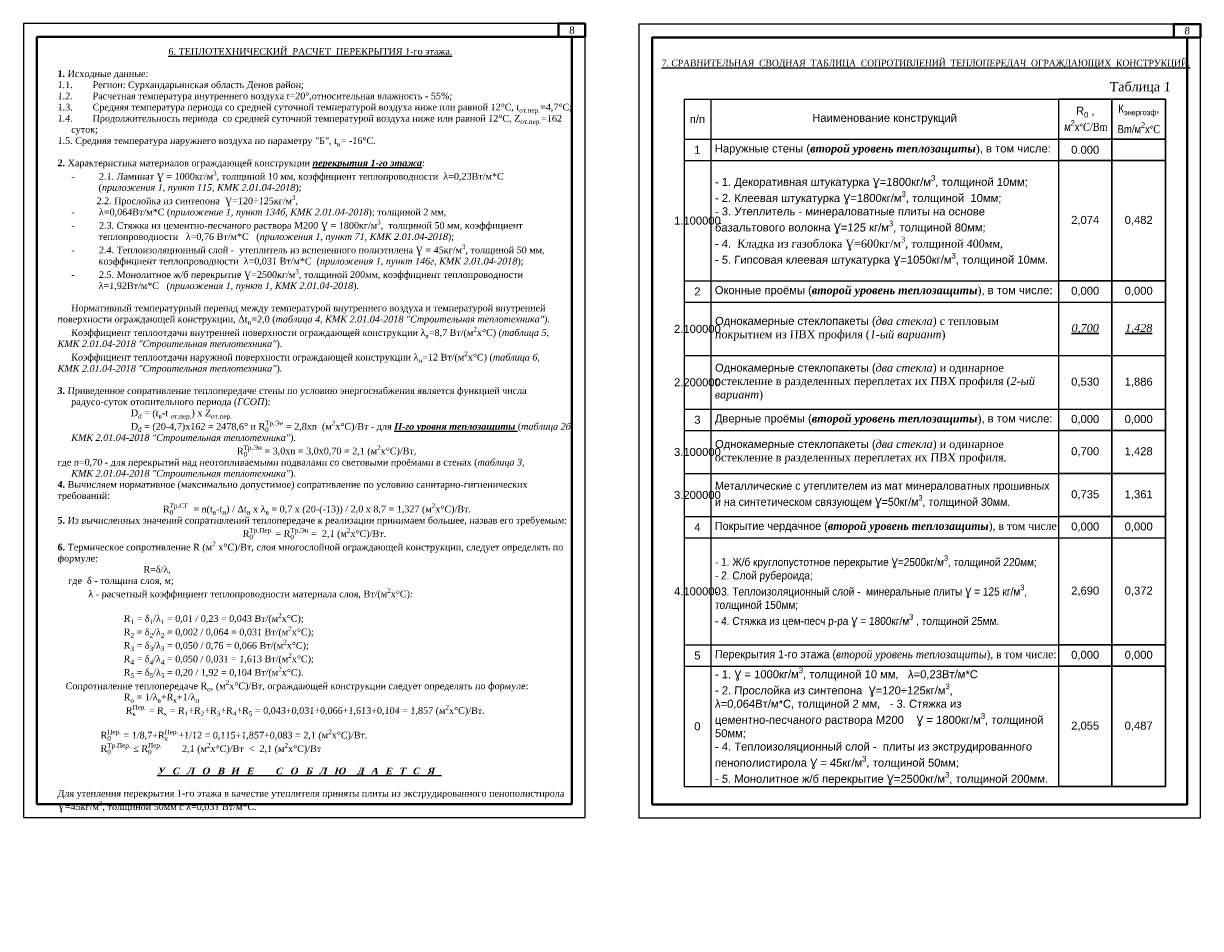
# Model space of a CAD drawing. Header units: millimetres. Extents: x 35420 to 149109, y -109874 to -43287.
# Tile 4 of 5: x 105101 to 149109, y -108228 to -74375. Entities that reach past the tile are written whole.
import ezdxf

# ---------------------------------------------------------------- set-up
doc = ezdxf.new("R2010")
doc.units = ezdxf.units.MM
doc.layers.add('line', color=7, linetype='Continuous')
doc.layers.add('Text', color=7, linetype='Continuous')
doc.layers.add('Wall', color=16, linetype='Continuous', lineweight=40)
doc.styles.add('Annotative', font='arial.ttf')
doc.styles.add('seviyorum', font='times.ttf', dxfattribs={"oblique": 3})

# ---------------------------------------------------------------- blocks, each defined once
blk = doc.blocks.new('*T8')
at = {"color": 0, "linetype": 'ByBlock', "lineweight": -2}
for p, q in [((0, 0), (14000, 0)), ((0, 0), (0, -25718)), ((1000, 0), (1000, -25718)), ((14000, 0), (14000, -25718)), ((0, -1500), (14000, -1500)), ((0, -2300), (14000, -2300)), ((0, -6800), (14000, -6800)), ((0, -7600), (18000, -7600)), ((0, -9600), (18000, -9600)), ((0, -11600), (18000, -11600)), ((0, -12400), (14000, -12400)), ((0, -14009), (14000, -14009)), ((0, -15618), (14000, -15618)), ((0, -16418), (18000, -16418)), ((0, -20418), (14000, -20418)), ((0, -21218), (14000, -21218)), ((0, -25718), (14000, -25718))]:
    blk.add_line(p, q, dxfattribs=at)
at = {"color": 0, "linetype": 'ByBlock', "lineweight": 30}
for p, q in [((14000, 0), (18000, 0)), ((16000, 0), (16000, -25718)), ((18000, 0), (18000, -25718)), ((14000, -1500), (18000, -1500)), ((14000, -2300), (18000, -2300)), ((14000, -6800), (18000, -6800)), ((14000, -12400), (18000, -12400)), ((14000, -14009), (18000, -14009)), ((14000, -15618), (18000, -15618)), ((14000, -20418), (18000, -20418)), ((14000, -21218), (18000, -21218)), ((14000, -25718), (18000, -25718))]:
    blk.add_line(p, q, dxfattribs=at)
at = {"color": 0, "lineweight": 30, "char_height": 300, "style": 'Annotative'}
for s, insert, width, attachment_point in [('\\A1;{\\Q3;\\C256;R\\H0.7x;\\S^ 0;\\H1.42857x; ,\\P\\H0.33333x; \\H3x;\\W0.85;м\\H0.7x;\\S2^ ;\\H1.42857x;х\\A0;\\fArial|b0|i0|c204|p34;\\H1.08333x;˚\\A1;\\fTimes New Roman|b0|i0|c204|p18;\\H0.92308x;С/Bm}', (15000, -750), 1700, 5), ('\\A1;{\\W0.9;К\\H0.7x;\\S^ энергоэф;\\H1.42857x;, \\Q3;\\W1;\\C256;\\P\\H0.33333x;\\W0.85;\\P\\H3x;Bm/м\\H0.7x;\\S2^ ;\\H1.42857x;х\\A0;\\fArial|b0|i0|c204|p34;\\H1.08333x;˚\\A1;\\fTimes New Roman|b0|i0|c204|p18;\\H0.92308x;С}', (17000, -750), 1700, 5), ('п/п', (500, -750), 700, 5), ('Наименование конструкций', (7500, -750), 12700, 5), ('1', (500, -1900), 700, 5), ('{\\C256;Наружные стены (\\fTimes New Roman|b1|i1|c204|p18;второй уровень теплозащиты\\fTimes New Roman|b0|i0|c204|p18;)}, в том числе:', (1150, -1900), 12700, 4), ('0.000', (15000, -1900), 1700, 5), ('\\A1;{\\Q3;\\C256;- 1. Декоративная штукатурка Ɣ=1800кг/м\\H0.7x;\\S3^ ;\\H1.4286x;, толщиной 10мм;\\P- 2. Клеевая штукатурка Ɣ=1800кг/м\\H0.7x;\\S3^ ;\\H1.4286x;, толщиной  10мм;\\P- 3. Утеплитель - минераловатные плиты на основе базальтового волокна Ɣ=125 кг/м\\H0.7x;\\S3^ ;\\H1.4286x;, толщиной 80мм;\\P- 4. \\fTimes New Roman|b0|i0|c204|p18;\\H1.00006x; Кладка из \\C1;газоблока\\C256; \\fTimes New Roman|b0|i0|c0|p18;Ɣ\\fTimes New Roman|b0|i0|c204|p18;=600кг/м\\H0.7x;\\S3^ ;\\H1.4286x;, толщиной \\C1;400\\C256;мм, \\fArial|b0|i0|c204|p34;\\H0.99994x; \\P- 5. Гипсовая клеевая штукатурка Ɣ=1050кг/м\\H0.7x;\\S3^ ;\\H1.4286x;, толщиной 10мм.}', (1150, -4550), 12700, 4), ('1.100000', (500, -4550), 700, 5), ('2,074', (15000, -4550), 1700, 5), ('0,482', (17000, -4550), 1700, 5), ('2', (500, -7200), 700, 5), ('{\\C256;Оконные проёмы (\\fTimes New Roman|b1|i1|c204|p18;второй уровень теплозащиты\\fTimes New Roman|b0|i0|c204|p18;)}, в том числе:', (1150, -7200), 12700, 4), ('0,000', (15000, -7200), 1700, 5), ('0,000', (17000, -7200), 1700, 5), ('\\A1;{\\H0.99999x;\\Q3;\\C256;Однокамерные стеклопакеты (\\fTimes New Roman|b0|i1|c204|p18;два стекла\\fTimes New Roman|b0|i0|c204|p18;) с тепловым покрытием из ПВХ профиля\\A0;\\H1.00001x;\\Q0; (\\fTimes New Roman|b0|i1|c204|p18;1-ый вариант\\fTimes New Roman|b0|i0|c204|p18;)}', (1150, -8600), 12700, 4), ('2.100000', (500, -8600), 700, 5), ('{\\fTimes New Roman|b0|i1|c204|p18;\\L0,700', (15000, -8600), 1700, 5), ('{\\fTimes New Roman|b0|i1|c204|p18;\\L1,428', (17000, -8600), 1700, 5), ('\\A1;{\\H0.99999x;\\Q3;\\C256;Однокамерные стеклопакеты (\\fTimes New Roman|b0|i1|c204|p18;два стекла\\fTimes New Roman|b0|i0|c204|p18;) и одинарное остекление в разделенных переплетах их ПВХ профиля\\H1.00001x; \\A0;\\Q0;(\\fTimes New Roman|b0|i1|c204|p18;2-ый вариант\\fTimes New Roman|b0|i0|c204|p18;)}', (1150, -10600), 12700, 4), ('2.200000', (500, -10600), 700, 5), ('0,530', (15000, -10600), 1700, 5), ('1,886', (17000, -10600), 1700, 5), ('3', (500, -12000), 700, 5), ('Дверные проёмы {\\C256;(\\fTimes New Roman|b1|i1|c204|p18;второй уровень теплозащиты\\fTimes New Roman|b0|i0|c204|p18;)}, в том числе:', (1150, -12000), 12700, 4), ('0,000', (15000, -12000), 1700, 5), ('0,000', (17000, -12000), 1700, 5), ('3.100000', (500, -13204), 700, 5), ('\\A1;{\\H0.99999x;\\Q3;\\C256;Однокамерные стеклопакеты (\\fTimes New Roman|b0|i1|c204|p18;два стекла\\fTimes New Roman|b0|i0|c204|p18;) и одинарное остекление в разделенных переплетах их ПВХ профиля.}', (1150, -13204), 12700, 4), ('0,700', (15000, -13204), 1700, 5), ('1,428', (17000, -13204), 1700, 5), ('\\A1;{\\Q3;\\W0.95;Металлические с утеплителем из мат минераловатных прошивных и на синтетическом связующем \\C256;Ɣ=50кг/м\\H0.7x;\\S3^ ;\\H1.42857x;, толщиной 30м\\C0;м.}', (1150, -14813), 12700, 4), ('3.200000', (500, -14813), 700, 5), ('0,735', (15000, -14813), 1700, 5), ('1,361', (17000, -14813), 1700, 5), ('4', (500, -16018), 700, 5), ('\\A1;{\\W0.97;Покрытие чердачное \\A0;\\C256;(\\fTimes New Roman|b1|i1|c204|p18;второй уровень теплозащиты\\fTimes New Roman|b0|i0|c204|p18;)\\A1;\\C0;, в том числе:}', (1150, -16018), 12700, 4), ('0,000', (15000, -16018), 1700, 5), ('0,000', (17000, -16018), 1700, 5), ('\\A1;{\\Q3;\\W0.9;\\C256;- 1. Ж/б круглопустотное перекрытие Ɣ=2500кг/м\\H0.7x;\\S3^ ;\\H1.4286x;, толщиной 220мм;\\P- 2. Слой рубероида;\\P- 3. Теплоизоляционный слой -  \\H0.99998x;минеральные плиты Ɣ = 125 кг/м\\H0.7x;\\S3^ ;\\H1.4286x;, толщиной 150мм;\\P- 4. Стяжка из цем-песч р-ра Ɣ = 1800кг/м\\H0.7x;\\S3^ ;\\H1.4286x; , толщиной 25мм.}', (1150, -18418), 12700, 4), ('4.100000', (500, -18418), 700, 5), ('2,690', (15000, -18418), 1700, 5), ('0,372', (17000, -18418), 1700, 5), ('5', (500, -20818), 700, 5), ('\\A1;{\\Q3;\\C256;- 1. Ɣ \\C0;= 1000кг/м\\H0.7x;\\S3^ ;\\H1.4286x;, толщиной 10 мм,   λ=0,23Вт/м*\\H0.99998x;\\C256;С\\H1x;\\P- 2. \\H1.0001x;Прослойка из синтепона  Ɣ=120÷125кг/м\\H0.7x;\\S3^ ;\\H1.4286x;,           \\Pλ=0,064Вт/м*С, толщиной 2 м\\H0.99998x;м\\H0.99994x;,   - 3. Стяжка из \\H0.99996x;цементно-песчаного раствора М200    Ɣ = 1800кг/м\\H0.7x;\\S3^ ;\\H1.4286x;, толщиной 50мм;\\P- 4. Теплоизоляционный слой -  плиты из экструдированного пенополистирола Ɣ = 45кг/м\\H0.7x;\\S3^ ;\\H1.4286x;, толщиной 50мм;\\P- 5. Монолитное ж/б перекрытие Ɣ=2500кг/м\\H0.7x;\\S3^ ;\\H1.4286x;, толщиной 200мм.}', (1150, -23468), 12700, 4), ('\\A1;{\\Q3;\\W0.95;\\C256;Перекрытия 1-го этажа \\A0;\\Q0;(\\fTimes New Roman|b0|i1|c204|p18;второй уровень теплозащиты\\fTimes New Roman|b0|i0|c204|p18;)\\A1;\\C0;, в том числе:}', (1150, -20818), 12700, 4), ('0,000', (15000, -20818), 1700, 5), ('0,000', (17000, -20818), 1700, 5), ('0', (500, -23468), 700, 5), ('2,055', (15000, -23468), 1700, 5), ('0,487', (17000, -23468), 1700, 5)]:
    blk.add_mtext(s, dxfattribs=dict(at, insert=insert, width=width, attachment_point=attachment_point))

msp = doc.modelspace()

# ---------------------------------------------------------------- linework, layer by layer
at = {"layer": 'line', "color": 0}
for points in [[(105101, -104075), (126101, -104075), (126101, -74375), (105101, -74375)], [(128109, -104094), (149109, -104094), (149109, -74394), (128109, -74394)]]:
    msp.add_lwpolyline(points, close=True, dxfattribs=at)
at = {"layer": 'Wall', "color": 0}
for points in [[(126101, -74875), (125101, -74875), (125101, -74375), (126101, -74375)], [(149109, -74894), (148109, -74894), (148109, -74394), (149109, -74394)], [(105601, -103575), (125601, -103575), (125601, -74875), (105601, -74875)], [(128609, -103594), (148609, -103594), (148609, -74894), (128609, -74894)]]:
    msp.add_lwpolyline(points, close=True, dxfattribs=at)

# ---------------------------------------------------------------- block references
msp.add_blockref('*T8', (129799, -77199))

# ---------------------------------------------------------------- texts
at = {"char_height": 270, "width": 1000, "attachment_point": 5, "style": 'seviyorum'}
for insert in [(125601, -74625), (148609, -74644)]:
    msp.add_mtext('{\\C0;8}', dxfattribs=dict(at, insert=insert))
at = {"layer": 'Text', "color": 0, "char_height": 250, "width": 20000, "attachment_point": 1, "style": 'seviyorum'}
for s, insert in [('\\A1;{\\W9.85085;\\L\\C256;           \\W1;\\P\\W8.67507;      \\W1;6. ТЕПЛОТЕХНИЧЕСКИЙ  РАСЧЕТ  ПЕРЕКРЫТИЯ 1-го этажа.\\P\\fTimes New Roman|b1|i0|c204|p18;\\W9.82955;\\l           \\W1;\\P{\\W8.109375; }1.\\fTimes New Roman|b0|i0|c204|p18; Исходные данные:\\P{\\W8.126953; }1.1.{\\W7.872007; }}Регион: Сурхандарьинская область Денов район{\\C256;;\\P{\\W8.126953; }1.2.{\\W7.872007; }Расчетная температура внутреннего воздуха t=20°,относительная влажность - 55%;\\P{\\W8.126953; }1.3.{\\W7.872007; }Средняя температура периода со средней суточной температурой воздуха ниже или равной 12°C, t\\H0.7x;\\S^ от.пер.;\\H1.4286x;=4,7°C;\\P{\\W8.12679; }1.4.{\\W7.871736; }Продолжительность периода  со средней суточной температурой воздуха ниже или равной 12°C, Z\\H0.7x;\\S^ от.пер.;\\H1.4286x;=162 \\P\\W6.77219;  \\W1;суток\\H0.99998x;;\\H1.00002x;\\P{\\W8.126628; }1.5. Средняя температура наружнего воздуха по параметру "Б", t\\H0.7x;\\S^ н;\\H1.4286x;= -16°C\\H0.99998x;.\\P{\\W8.126628; }\\P\\fTimes New Roman|b1|i0|c204|p18;\\W8.10905; \\W1;2.\\fTimes New Roman|b0|i0|c204|p18; Характеристика материалов ограждающей конструкции \\fTimes New Roman|b1|i1|c204|p18;\\Lперекрытия 1-го этажа\\fTimes New Roman|b0|i0|c204|p18;\\l: \\P\\W6.77219;  \\W1;-{\\W9.650126; }2.1. Ламинат Ɣ \\C0;= 1000кг/м\\H0.7x;\\S3^ ;\\H1.4286x;, толщиной 10 мм, коэффициент теплопроводности  λ=0,23Вт/м*С  \\P\\W8.12647;   \\W1;(\\fTimes New Roman|b0|i1|c204|p18;приложения 1, пункт 1\\C256;15, КМК 2.01.04-2018\\fTimes New Roman|b0|i0|c204|p18;);\\P\\W6.77205;  \\W1;          2.2. Прослойка из синтепона  Ɣ=120÷125кг/м\\H0.7x;\\S3^ ;\\H1.4286x;,              \\P\\W6.77192;  \\W1;-{\\W9.649692; }λ=0,064Вт/м*С (\\fTimes New Roman|b0|i1|c204|p18;приложение 1, пункт 134б, КМК 2.01.04-2018\\fTimes New Roman|b0|i0|c204|p18;);\\H0.99996x; толщиной 2 мм, \\P\\W6.77219;  \\W1;-{\\W9.650126; }2.3. Стяжка из цементно-песчаного раствора М200\\C0; Ɣ = 1800кг/м\\H0.7x;\\S3^ ;\\H1.4286x;,  толщиной 50 мм, коэффициент \\P\\W8.12647;   \\W1;теплопроводности   λ=0\\C256;,76 Вт/м*С   (\\fTimes New Roman|b0|i1|c204|p18;приложения 1, пункт 71, КМК 2.01.04-2018\\fTimes New Roman|b0|i0|c204|p18;);\\P\\W6.77205;  \\W1;-{\\W9.649909; }2.4. Теплоизоляционный слой -  утеплитель из \\C0;вспененного полиэтилена Ɣ = 45кг/м\\H0.7x;\\S3^ ;\\H1.4286x;, толщиной 50 мм, \\P\\W8.1263;   \\W1;коэффициент теплопроводности  λ=0,031 Вт/м*С  (\\fTimes New Roman|b0|i1|c204|p18;приложения 1, пункт 146г, КМК 2.01.04-2018\\fTimes New Roman|b0|i0|c204|p18;);\\P\\W6.77192;  \\W1;-{\\W9.649692; }2.5. Монолитное ж/б перекрытие Ɣ=2500кг/м\\H0.7x;\\S3^ ;\\H1.4286x;, тол\\C256;щиной 200мм, коэффициент теплопроводности \\P\\W8.12614;   \\W1;λ=1,92Вт/м*С   (\\fTimes New Roman|b0|i1|c204|p18;приложения 1, пункт 1, КМК 2.01.04-2018\\fTimes New Roman|b0|i0|c204|p18;).\\P{\\W8.12614; } \\P\\W6.77178;  \\W1;Нормативный температурный перепад между температурой внутреннего воздуха и температурой внутренней \\P{\\W8.12614; }поверхности ограждающей конструкции, Δt\\H0.7x;\\S^ н;\\H1.4286x;=2,0 (\\fTimes New Roman|b0|i1|c204|p18;таблица 4, КМК 2.01.04-2018 "Строительная теплотехника"\\fTimes New Roman|b0|i0|c204|p18;).\\P\\W6.77165;  \\W1;Коэффициент теплоотдачи внутренней поверхности ограждающей конструкции λ\\H0.7x;\\S^ в;\\H1.4286x;=8,7 Вт/(\\H0.99998x;м\\H0.7x;\\S2^ ;\\H1.4286x;x°C) (\\fTimes New Roman|b0|i1|c204|p18;таблица 5,          \\P{\\W8.125815; }КМК 2.01.04-2018 "Строительная теплотехника"\\fTimes New Roman|b0|i0|c204|p18;).\\P\\W6.77151;  \\W1;Коэффициент теплоотдачи наружной поверхности ограждающей конструкции λ\\H0.7x;\\S^ н;\\H1.4286x;=12 Вт/(\\H0.99998x;м\\H0.7x;\\S2^ ;\\H1.4286x;x°C) (\\fTimes New Roman|b0|i1|c204|p18;таблица 6,             \\P{\\W8.125652; }КМК 2.01.04-2018 "Строительная теплотехника"\\fTimes New Roman|b0|i0|c204|p18;). \\P{\\W8.125652; }\\P\\fTimes New Roman|b1|i0|c204|p18;\\W8.10808; \\W1;3.\\fTimes New Roman|b0|i0|c204|p18; Приведенное сопративление теплопередаче стены по условию энергоснабжения является функцией числа \\P\\W6.77138;  \\W1;радусо-суток отопительного периода (\\fTimes New Roman|b0|i1|c204|p18;ГСОП\\fTimes New Roman|b0|i0|c204|p18;):\\P{\\W8.125652; }                             \\H0.99999x;D\\H0.7x;\\S^ d;\\H1.4286x; = (t\\H0.7x;\\S^ в;\\H1.4286x;-t \\H0.7x;\\S^ от.пер.;\\H1.4286x;) х Z\\H0.7x;\\S^ от.пер.;\\H1.4286x;           \\P{\\W8.125084; }                             \\H0.99999x;D\\H0.7x;\\S^ d;\\H1.4286x; =\\H0.99999x; \\H0.99994x;(20-4,7)х162 = 2478,6°\\H1.00006x; и R\\H0.7x;\\SТр.Эн^ 0;\\H1.4286x; = 2,8xn  (м\\H0.7x;\\S2^ ;\\H1.4286x;x°C)/Вт - для \\fTimes New Roman|b1|i1|c204|p18;\\LII-го уровня теплозащиты\\fTimes New Roman|b0|i0|c204|p18;\\l (\\fTimes New Roman|b0|i1|c204|p18;таблица 2б,  \\P\\W6.77063;  \\W1;КМК 2.01.04-2018 "Строительная теплотехника"\\fTimes New Roman|b0|i0|c204|p18;).  \\P{\\W8.124759; }                                                                       R\\H0.7x;\\SТр.Эн^ 0;\\H1.4286x; \\H0.99998x;= 3,0xn = 3,0x0,70 = 2,1 (м\\H0.7x;\\S2^ ;\\H1.4286x;x°C)/Вт,\\P{\\W8.124596; }где n=0,70 - для перекрытий над неотопливаемыми подвалами со световыми проёмами в стенах (\\fTimes New Roman|b0|i1|c204|p18;таблица 3,                  \\P\\W6.7705;  \\W1;КМК 2.01.04-2018 "Строительная теплотехника"\\fTimes New Roman|b0|i0|c204|p18;).\\P\\fTimes New Roman|b1|i0|c204|p18;\\W8.10702; \\W1;4.\\fTimes New Roman|b0|i0|c204|p18; Вычисляем нормативное (максимально допустимое) сопративление по условию санитарно-гигиенических \\P{\\W8.124596; }требований:\\P\\W9.97051;     \\W1;R\\H0.7x;\\SТр.СГ^ 0;\\H1.4286x; \\H0.99998x; = n(t\\H0.7x;\\S^ в;\\H1.4286x;-t\\H0.7x;\\S^ н;\\H1.4286x;) / Δt\\H0.7x;\\S^ н;\\H1.4286x; х λ\\H0.7x;\\S^ в;\\H1.4286x; = 0,7 x (20-(-13)) / 2,0 x 8,7 = 1,327 (м\\H0.7x;\\S2^ ;\\H1.4286x;x°C)/Вт.\\P\\fTimes New Roman|b1|i0|c204|p18;\\W8.10621; \\W1;5.\\fTimes New Roman|b0|i0|c204|p18; Из вычисленных значений сопративлений теплопередаче к реализации принимаем большее, назвав его требуемым:\\P\\W9.0505;         \\W1;R\\H0.7x;\\SТр.Пер.^ 0;\\H1.4286x; = \\H0.99999x;R\\H0.7x;\\SТр.Эн^ 0;\\H1.4286x; =  \\H0.99997x;2,1 (м\\H0.7x;\\S2^ ;\\H1.4286x;x°C\\H0.99999x;)/Вт.\\P\\fTimes New Roman|b1|i0|c204|p18;\\W8.10613; \\W1;6.\\fTimes New Roman|b0|i0|c204|p18; Термическое сопротивление R (м\\H0.7x;\\S2^ ;\\H1.4286x; x°C)/Вт, слоя многослойной ограждающей конструкции, следует определять по \\P{\\W8.12354; }формуле:\\P{\\W8.12354; }                                  R=δ/λ,\\P\\W5.66389;  \\W1; где  δ - толщина слоя, м; \\P\\W5.66389;  \\W1;         λ - расчетный коэффициент теплопроводности материала слоя, Вт/(м\\H0.7x;\\S2^ ;\\H1.4286x;x°C\\H0.99999x;): \\P\\W5.66384;  \\W1;                      \\P\\W5.66384;  \\W1;                       R\\H0.7x;\\S^ 1;\\H1.4286x; = δ\\H0.7x;\\S^ 1;\\H1.4286x;/λ\\H0.7x;\\S^ 1;\\H1.4286x; = 0\\C0;,01 / 0,23 = 0,043 Вт/(м\\H0.7x;\\C256;\\S2^ ;\\H1.4286x;x°C\\H0.99999x;);\\P\\W5.66344;  \\W1;                       R\\H0.7x;\\S^ 2;\\H1.4286x; = δ\\H0.7x;\\S^ 2;\\H1.4286x;/λ\\H0.7x;\\S^ 2;\\H1.4286x; = 0,002 / 0,064 = 0,031 Вт/(м\\H0.7x;\\S2^ ;\\H1.4286x;x°C\\H0.99999x;);              \\P\\W5.66305;  \\W1;                       R\\H0.7x;\\S^ 3;\\H1.4286x; = δ\\H0.7x;\\S^ 3;\\H1.4286x;/λ\\H0.7x;\\S^ 3;\\H1.4286x; = 0,050 / 0,76 = 0,066 Вт/(м\\H0.7x;\\S2^ ;\\H1.4286x;x°C\\H0.99999x;);\\P\\W5.66265;  \\W1;                       R\\H0.7x;\\S^ 4;\\H1.4286x; = δ\\H0.7x;\\S^ 4;\\H1.4286x;/λ\\H0.7x;\\S^ 4;\\H1.4286x; = 0,050 / 0,031 = 1,613 Вт/(м\\H0.7x;\\S2^ ;\\H1.4286x;x°C\\H0.99999x;);\\P\\W5.66225;  \\W1;                       R\\H0.7x;\\S^ 5;\\H1.4286x; = δ\\H0.7x;\\S^ 5;\\H1.4286x;/λ\\H0.7x;\\S^ 5;\\H1.4286x; = 0,20 / 1,92 = 0,104 Вт/(м\\H0.7x;\\S2^ ;\\H1.4286x;x°C\\H0.99999x;).\\P\\W5.66186;  \\W1;Сопротивление теплопередаче R\\H0.7x;\\S^ o;\\H1.4286x;, (м\\H0.7x;\\S2^ ;\\H1.4286x;x°C\\H0.99999x;)/Вт, ограждающей конструкции следует определять по формуле: \\P\\W5.66169;  \\W1;                       R\\H0.7x;\\S^ o;\\H1.4286x; = 1/λ\\H0.7x;\\S^ в;\\H1.4286x;+R\\H0.7x;\\S^ к;\\H1.4286x;+1/λ\\H0.7x;\\S^ н;\\H1.4286x; \\P{\\W8.119723; }                           \\H0.99999x;R\\H0.7x;\\SПер.^ к;\\H1.4286x; = R\\H0.7x;\\S^ к;\\H1.4286x; = R\\H0.7x;\\S^ 1;\\H1.4286x;+R\\H0.7x;\\S^ 2;\\H1.4286x;+R\\H0.7x;\\S^ 3;\\H1.4286x;+R\\H0.7x;\\S^ 4;\\H1.4286x;+R\\H0.7x;\\S^ 5;\\H1.4286x; = 0,043+0,031+0,066+1,613+0,104 = 1,857 (м\\H0.7x;\\S2^ ;\\H1.4286x;x°C\\H0.99998x;)/Вт.   \\P{\\W8.118668; }              \\P{\\W8.118668; }                 \\H1.0001x;R\\H0.7x;\\SПер.^ 0;\\H1.4286x; =\\H0.99995x; 1/8,7+R\\H0.7x;\\SПер.^ к;\\H1.4286x;+1/12 = 0,115+1,857+0,083 = 2,1 (м\\H0.7x;\\S2^ ;\\H1.4286x;x°C\\H0.99998x;)/Вт.    \\P{\\W8.117937; }                 \\H1.0001x;R\\H0.7x;\\SТр.Пер.^ 0;\\H1.4286x; \\H0.99995x;≤ \\H1.0001x;R\\H0.7x;\\SПер.^ 0;\\H1.4285x;        2,1 (м\\H0.7x;\\S2^ ;\\H1.4286x;x°C\\H0.99997x;)/Вт  <  2,1 (м\\H0.7x;\\S2^ ;\\H1.4286x;x°C\\H0.99997x;)/Вт\\P\\Q15;\\W8.52187;\\T2;     \\W1;\\P\\fTimes New Roman|b1|i0|c204|p18;\\W7.92201;\\L   \\W1;УСЛОВИЕ   СОБЛЮДАЕТСЯ\\fTimes New Roman|b0|i0|c204|p18;\\Q3;\\T1;\\l\\P{\\W8.117125; }\\P{\\W8.117125; }Для утепления перекрытия 1-го этажа в качестве утеплителя приняты плиты из экструдированного пенополистирола \\P{\\W8.117125; }Ɣ=45кг/м\\H0.7x;\\S3^ ;\\H1.4286x;, толщиной 50мм с λ=0,031 Вт/м*С.}', (105601, -74875)), ('\\A1;{\\W9.85085;\\L\\C256;           \\W1;\\P\\W9.85085;           \\W1;\\P\\W3.73168; \\W0.95;7. СРАВНИТЕЛЬНАЯ  СВОДНАЯ  ТАБЛИЦА  СОПРОТИВЛЕНИЙ  ТЕПЛОПЕРЕДАЧ  ОГРАЖДАЮЩИХ  КОНСТРУКЦИЙ.\\P\\W9.85085;           \\W0.95;\\P\\H1.4x;\\W8.34677;\\l \\W1;                                                                                                                         Таблица 1}', (128609, -74894))]:
    msp.add_mtext(s, dxfattribs=dict(at, insert=insert))

doc.saveas('drawing.dxf')
